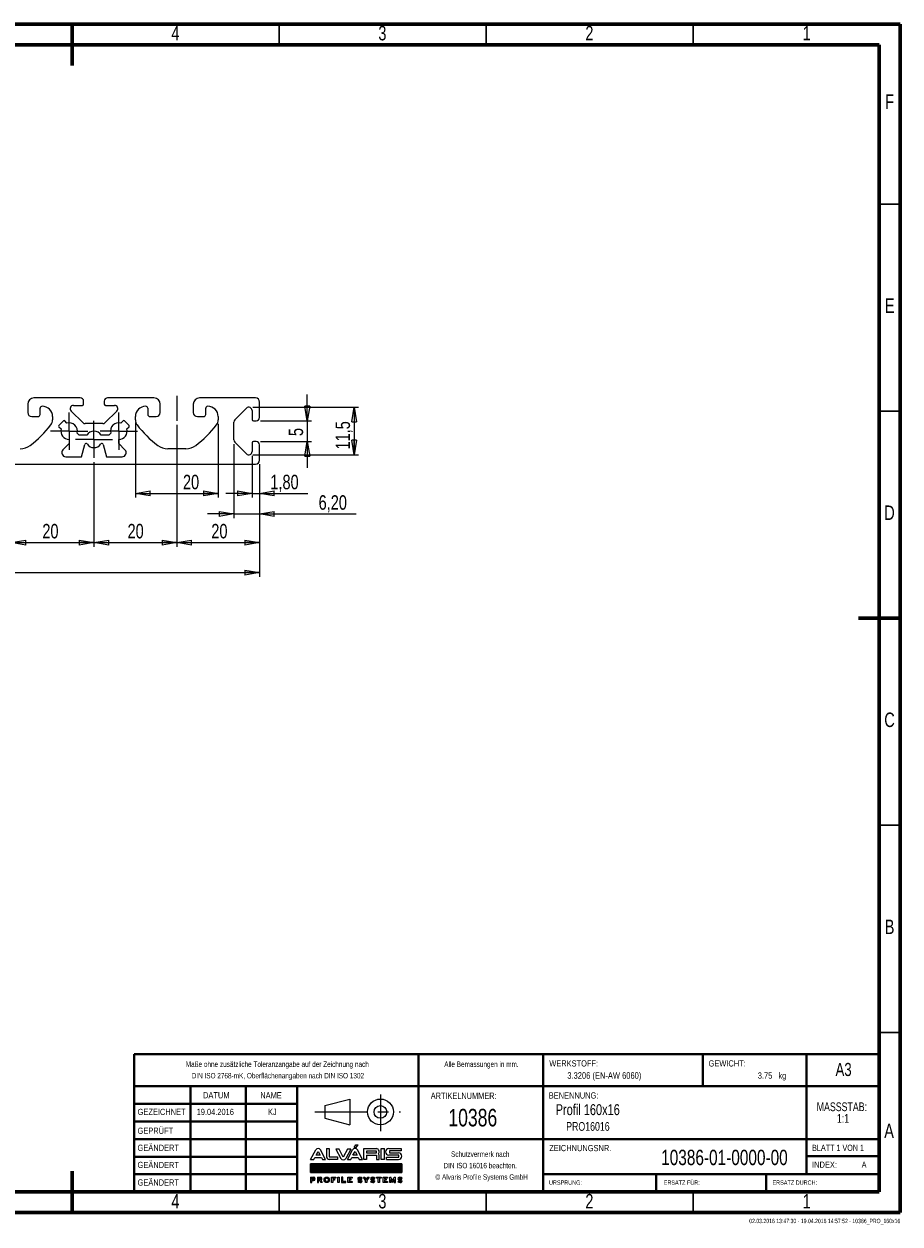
# Model space of a CAD drawing. Header units: millimetres. Extents: x 15 to 415, y 2 to 292.
# Tile 2 of 2: x 203 to 415, y 2 to 292. Entities that reach past the tile are written whole.
import ezdxf

# ---------------------------------------------------------------- set-up
doc = ezdxf.new("R2010")
doc.units = ezdxf.units.MM
doc.header["$PDSIZE"] = -1
doc.linetypes.add('CENTERX2', pattern=[20.32, 12.7, -2.54, 2.54, -2.54])
for name, color, linetype in [('FORMAT', 7, 'Continuous'), ('GRAU', 8, 'Continuous'), ('SLD-0', 179, 'Continuous')]:
    doc.layers.add(name, color=color, linetype=linetype)
doc.styles.add('SLDTEXTSTYLE0', font='TXT', dxfattribs={"width": 0.75})
doc.styles.add('SLDTEXTSTYLE1', font='TXT', dxfattribs={"width": 0.692308})
doc.styles.add('SLDTEXTSTYLE2', font='TXT', dxfattribs={"width": 0.7})
doc.dimstyles.new('SLDDIMSTYLE0', dxfattribs={"dimtxt": 3.5, "dimasz": 3.556, "dimexe": 0, "dimexo": 0.0625, "dimgap": 0.875, "dimtad": 1, "dimdec": 1, "dimrnd": 1e-09, "dimzin": 12, "dimdsep": 46, "dimtxsty": 'SLDTEXTSTYLE0', "dimblk1": 'CLOSED', "dimblk2": 'CLOSED', "dimsah": 1, "dimcen": 0.09, "dimadec": 0, "dimazin": 3, "dimtfac": 1, "dimtofl": 0, "dimtmove": 0, "dimatfit": 3, "dimldrblk": 'CLOSED', "dimfxl": 1, "dimfrac": 2, "dimtolj": 1, "dimtzin": 12, "dimarcsym": 0})
doc.dimstyles.new('SLDDIMSTYLE1', dxfattribs={"dimtxt": 3.5, "dimasz": 3.556, "dimexe": 0, "dimexo": 0.0625, "dimgap": 0.875, "dimtad": 1, "dimrnd": 1e-09, "dimzin": 12, "dimdsep": 46, "dimtxsty": 'SLDTEXTSTYLE0', "dimblk1": 'CLOSED', "dimblk2": 'CLOSED', "dimsah": 1, "dimcen": 0.09, "dimadec": 0, "dimazin": 3, "dimtfac": 1, "dimtofl": 0, "dimtmove": 0, "dimatfit": 3, "dimldrblk": 'CLOSED', "dimfxl": 1, "dimfrac": 2, "dimtolj": 1, "dimtzin": 12, "dimarcsym": 0})
doc.dimstyles.new('SLDDIMSTYLE2', dxfattribs={"dimtxt": 3.5, "dimasz": 3.556, "dimexe": 0, "dimexo": 0.0625, "dimgap": 0.875, "dimtad": 1, "dimrnd": 1e-09, "dimzin": 12, "dimdsep": 46, "dimtxsty": 'SLDTEXTSTYLE0', "dimblk1": 'CLOSED', "dimblk2": 'CLOSED', "dimsah": 1, "dimcen": 0.09, "dimadec": 0, "dimazin": 3, "dimtfac": 1, "dimtmove": 0, "dimatfit": 0, "dimldrblk": 'CLOSED', "dimfxl": 1, "dimfrac": 2, "dimtolj": 1, "dimtzin": 12, "dimarcsym": 0})

# ---------------------------------------------------------------- blocks, each defined once
blk = doc.blocks.new('Block2')
at = {"color": 7, "linetype": 'Continuous', "lineweight": 0}
for p, q in [((276.07, 30.81), (282.06, 32.4)), ((282.06, 32.4), (282.06, 26.16)), ((276.07, 30.81), (276.07, 27.78)), ((276.07, 27.78), (282.06, 26.16))]:
    blk.add_line(p, q, dxfattribs=at)
at = {"color": 7, "linetype": 'CENTERX2', "lineweight": 0}
for p, q in [((289.49, 33.46), (289.49, 24.67)), ((273.66, 29.29), (294.36, 29.29))]:
    blk.add_line(p, q, dxfattribs=at)
at = {"color": 7, "linetype": 'Continuous', "lineweight": 0}
for radius in [3.12, 1.52]:
    blk.add_circle((289.49, 29.29), radius, dxfattribs=at)
blk.add_attdef('AUTOATTR7', (0, 0), '', height=1, dxfattribs=at)
blk = doc.blocks.new('ALVARIS-LOGO_BL1')
at = {"layer": 'SLD-0', "color": 2, "linetype": 'Continuous'}
for p, q in [((-368.6, 33.5), (-327.7, 110.4)), ((-325.1, 67.6), (-308.8, 98.1)), ((-308.8, 98.1), (-292.6, 67.6)), ((-249, 33.5), (-289.9, 110.4)), ((-239.9, 121.2), (-218.3, 121.2)), ((-239.9, 121.2), (-239.9, 55)), ((-218.3, 121.2), (-218.3, 55)), ((-139.8, 117.8), (-165.3, 117.8)), ((-165.3, 117.8), (-124.3, 40.9)), ((-105.4, 53.2), (-139.8, 117.8)), ((-71, 117.8), (-105.4, 53.2)), ((-45.6, 117.8), (-86.5, 40.9)), ((-71.1, 33.5), (-30.2, 110.4)), ((-45.6, 117.8), (-71, 117.8)), ((-27.6, 67.6), (-11.3, 98.1)), ((-18.5, 130.5), (-6, 152.4)), ((-18.5, 130.5), (-2.9, 130.5)), ((-11.3, 98.1), (4.9, 67.6)), ((-6, 152.4), (14.6, 152.4)), ((-2.9, 130.5), (14.6, 152.4)), ((48.5, 33.5), (7.6, 110.4)), ((59.3, 33.5), (59.3, 121.2)), ((59.3, 121.2), (161.1, 121.2)), ((82.2, 100.8), (82.2, 88)), ((161.1, 100.8), (82.2, 100.8)), ((161.1, 88), (161.1, 100.8)), ((198.5, 33.5), (198.5, 121.2)), ((198.5, 121.2), (224.9, 121.2)), ((224.9, 33.5), (224.9, 121.2)), ((260.8, 121.2), (359.8, 121.2)), ((359.8, 102.2), (267.3, 102.2)), ((267.3, 102.2), (267.3, 88)), ((359.8, 121.2), (359.8, 102.2)), ((-368.6, 33.5), (-343.2, 33.5)), ((-343.2, 33.5), (-335.2, 48.5)), ((-335.2, 48.5), (-282.4, 48.5)), ((-292.6, 67.6), (-325.1, 67.6)), ((-282.4, 48.5), (-274.4, 33.5)), ((-274.4, 33.5), (-249, 33.5)), ((-218.3, 55), (-151.8, 55)), ((-151.8, 33.5), (-218.3, 33.5)), ((-151.8, 55), (-151.8, 33.5)), ((-71.1, 33.5), (-45.7, 33.5)), ((-45.7, 33.5), (-37.7, 48.5)), ((-37.7, 48.5), (15.1, 48.5)), ((4.9, 67.6), (-27.6, 67.6)), ((15.1, 48.5), (23.1, 33.5)), ((23.1, 33.5), (48.5, 33.5)), ((82.2, 33.5), (59.3, 33.5)), ((82.2, 88), (161.1, 88)), ((82.2, 67.6), (82.2, 33.5)), ((82.2, 67.6), (161.1, 67.6)), ((161.1, 67.6), (161.1, 33.5)), ((161.1, 33.5), (184, 33.5)), ((184, 33.5), (184, 67.6)), ((224.9, 33.5), (198.5, 33.5)), ((241.1, 33.5), (241.1, 52.7)), ((241.1, 52.7), (341.3, 52.7)), ((241.1, 33.5), (340, 33.5)), ((341.3, 67.6), (260.8, 67.6)), ((267.3, 88), (340, 88)), ((341.3, 52.7), (341.3, 67.6)), ((-368.6, -1.7), (365.4, -1.7)), ((-368.6, -72.5), (-368.6, -1.7)), ((365.4, -1.7), (-368.6, -1.7)), ((-368.6, -1.7), (-368.6, -72.5)), ((-368.6, -71.5), (-298.8, -1.7)), ((-368.6, -67.5), (-302.8, -1.7)), ((-368.6, -63.6), (-306.7, -1.7)), ((-368.6, -59.6), (-310.7, -1.7)), ((-368.6, -55.7), (-314.6, -1.7)), ((-368.6, -51.7), (-318.6, -1.7)), ((-368.6, -47.8), (-322.5, -1.7)), ((-368.6, -43.8), (-326.5, -1.7)), ((-368.6, -39.9), (-330.5, -1.7)), ((-368.6, -35.9), (-334.4, -1.7)), ((-368.6, -31.9), (-338.4, -1.7)), ((-368.6, -28), (-342.3, -1.7)), ((-368.6, -24), (-346.3, -1.7)), ((-368.6, -20.1), (-350.2, -1.7)), ((-368.6, -16.1), (-354.2, -1.7)), ((-368.6, -12.2), (-358.1, -1.7)), ((-368.6, -8.2), (-362.1, -1.7)), ((-368.6, -4.3), (-366, -1.7)), ((365.4, -72.5), (-368.6, -72.5)), ((-368.6, -72.5), (365.4, -72.5)), ((-365.7, -72.5), (-294.9, -1.7)), ((-361.7, -72.5), (-290.9, -1.7)), ((-357.8, -72.5), (-287, -1.7)), ((-353.8, -72.5), (-283, -1.7)), ((-349.8, -72.5), (-279.1, -1.7)), ((-345.9, -72.5), (-275.1, -1.7)), ((-341.9, -72.5), (-271.2, -1.7)), ((-338, -72.5), (-267.2, -1.7)), ((-334, -72.5), (-263.2, -1.7)), ((-330.1, -72.5), (-259.3, -1.7)), ((-326.1, -72.5), (-255.3, -1.7)), ((-322.2, -72.5), (-251.4, -1.7)), ((-318.2, -72.5), (-247.4, -1.7)), ((-314.3, -72.5), (-243.5, -1.7)), ((-310.3, -72.5), (-239.5, -1.7)), ((-306.4, -72.5), (-235.6, -1.7)), ((-302.4, -72.5), (-231.6, -1.7)), ((-298.5, -72.5), (-227.7, -1.7)), ((-294.5, -72.5), (-223.7, -1.7)), ((-290.5, -72.5), (-219.8, -1.7)), ((-286.6, -72.5), (-215.8, -1.7)), ((-282.6, -72.5), (-211.8, -1.7)), ((-278.7, -72.5), (-207.9, -1.7)), ((-274.7, -72.5), (-203.9, -1.7)), ((-270.8, -72.5), (-200, -1.7)), ((-266.8, -72.5), (-196, -1.7)), ((-262.9, -72.5), (-192.1, -1.7)), ((-258.9, -72.5), (-188.1, -1.7)), ((-255, -72.5), (-184.2, -1.7)), ((-251, -72.5), (-180.2, -1.7)), ((-247.1, -72.5), (-176.3, -1.7)), ((-243.1, -72.5), (-172.3, -1.7)), ((-239.2, -72.5), (-168.4, -1.7)), ((-235.2, -72.5), (-164.4, -1.7)), ((-231.2, -72.5), (-160.5, -1.7)), ((-227.3, -72.5), (-156.5, -1.7)), ((-223.3, -72.5), (-152.5, -1.7)), ((-219.4, -72.5), (-148.6, -1.7)), ((-215.4, -72.5), (-144.6, -1.7)), ((-211.5, -72.5), (-140.7, -1.7)), ((-207.5, -72.5), (-136.7, -1.7)), ((-203.6, -72.5), (-132.8, -1.7)), ((-199.6, -72.5), (-128.8, -1.7)), ((-195.7, -72.5), (-124.9, -1.7)), ((-191.7, -72.5), (-120.9, -1.7)), ((-187.8, -72.5), (-117, -1.7)), ((-183.8, -72.5), (-113, -1.7)), ((-179.8, -72.5), (-109.1, -1.7)), ((-175.9, -72.5), (-105.1, -1.7)), ((-171.9, -72.5), (-101.2, -1.7)), ((-168, -72.5), (-97.2, -1.7)), ((-164, -72.5), (-93.2, -1.7)), ((-160.1, -72.5), (-89.3, -1.7)), ((-156.1, -72.5), (-85.3, -1.7)), ((-152.2, -72.5), (-81.4, -1.7)), ((-148.2, -72.5), (-77.4, -1.7)), ((-144.3, -72.5), (-73.5, -1.7)), ((-140.3, -72.5), (-69.5, -1.7)), ((-136.4, -72.5), (-65.6, -1.7)), ((-132.4, -72.5), (-61.6, -1.7)), ((-128.5, -72.5), (-57.7, -1.7)), ((-124.5, -72.5), (-53.7, -1.7)), ((-120.5, -72.5), (-49.8, -1.7)), ((-116.6, -72.5), (-45.8, -1.7)), ((-112.6, -72.5), (-41.8, -1.7)), ((-108.7, -72.5), (-37.9, -1.7)), ((-104.7, -72.5), (-33.9, -1.7)), ((-100.8, -72.5), (-30, -1.7)), ((-96.8, -72.5), (-26, -1.7)), ((-92.9, -72.5), (-22.1, -1.7)), ((-88.9, -72.5), (-18.1, -1.7)), ((-85, -72.5), (-14.2, -1.7)), ((-81, -72.5), (-10.2, -1.7)), ((-77.1, -72.5), (-6.3, -1.7)), ((-73.1, -72.5), (-2.3, -1.7)), ((-69.2, -72.5), (1.6, -1.7)), ((-65.2, -72.5), (5.6, -1.7)), ((-61.2, -72.5), (9.5, -1.7)), ((-57.3, -72.5), (13.5, -1.7)), ((-53.3, -72.5), (17.5, -1.7)), ((-49.4, -72.5), (21.4, -1.7)), ((-45.4, -72.5), (25.4, -1.7)), ((-41.5, -72.5), (29.3, -1.7)), ((-37.5, -72.5), (33.3, -1.7)), ((-33.6, -72.5), (37.2, -1.7)), ((-29.6, -72.5), (41.2, -1.7)), ((-25.7, -72.5), (45.1, -1.7)), ((-21.7, -72.5), (49.1, -1.7)), ((-17.8, -72.5), (53, -1.7)), ((-13.8, -72.5), (57, -1.7)), ((-9.8, -72.5), (60.9, -1.7)), ((-5.9, -72.5), (64.9, -1.7)), ((-1.9, -72.5), (68.8, -1.7)), ((2, -72.5), (72.8, -1.7)), ((6, -72.5), (76.8, -1.7)), ((9.9, -72.5), (80.7, -1.7)), ((13.9, -72.5), (84.7, -1.7)), ((17.8, -72.5), (88.6, -1.7)), ((21.8, -72.5), (92.6, -1.7)), ((25.7, -72.5), (96.5, -1.7)), ((29.7, -72.5), (100.5, -1.7)), ((33.6, -72.5), (104.4, -1.7)), ((37.6, -72.5), (108.4, -1.7)), ((41.5, -72.5), (112.3, -1.7)), ((45.5, -72.5), (116.3, -1.7)), ((49.5, -72.5), (120.2, -1.7)), ((53.4, -72.5), (124.2, -1.7)), ((57.4, -72.5), (128.1, -1.7)), ((61.3, -72.5), (132.1, -1.7)), ((65.3, -72.5), (136.1, -1.7)), ((69.2, -72.5), (140, -1.7)), ((73.2, -72.5), (144, -1.7)), ((77.1, -72.5), (147.9, -1.7)), ((81.1, -72.5), (151.9, -1.7)), ((85, -72.5), (155.8, -1.7)), ((89, -72.5), (159.8, -1.7)), ((92.9, -72.5), (163.7, -1.7)), ((96.9, -72.5), (167.7, -1.7)), ((100.8, -72.5), (171.6, -1.7)), ((104.8, -72.5), (175.6, -1.7)), ((108.8, -72.5), (179.5, -1.7)), ((112.7, -72.5), (183.5, -1.7)), ((116.7, -72.5), (187.5, -1.7)), ((120.6, -72.5), (191.4, -1.7)), ((124.6, -72.5), (195.4, -1.7)), ((128.5, -72.5), (199.3, -1.7)), ((132.5, -72.5), (203.3, -1.7)), ((136.4, -72.5), (207.2, -1.7)), ((140.4, -72.5), (211.2, -1.7)), ((144.3, -72.5), (215.1, -1.7)), ((148.3, -72.5), (219.1, -1.7)), ((152.2, -72.5), (223, -1.7)), ((156.2, -72.5), (227, -1.7)), ((160.1, -72.5), (230.9, -1.7)), ((164.1, -72.5), (234.9, -1.7)), ((168.1, -72.5), (238.8, -1.7)), ((172, -72.5), (242.8, -1.7)), ((176, -72.5), (246.8, -1.7)), ((179.9, -72.5), (250.7, -1.7)), ((183.9, -72.5), (254.7, -1.7)), ((187.8, -72.5), (258.6, -1.7)), ((191.8, -72.5), (262.6, -1.7)), ((195.7, -72.5), (266.5, -1.7)), ((199.7, -72.5), (270.5, -1.7)), ((203.6, -72.5), (274.4, -1.7)), ((207.6, -72.5), (278.4, -1.7)), ((211.5, -72.5), (282.3, -1.7)), ((215.5, -72.5), (286.3, -1.7)), ((219.5, -72.5), (290.2, -1.7)), ((223.4, -72.5), (294.2, -1.7)), ((227.4, -72.5), (298.1, -1.7)), ((231.3, -72.5), (302.1, -1.7)), ((235.3, -72.5), (306.1, -1.7)), ((239.2, -72.5), (310, -1.7)), ((243.2, -72.5), (314, -1.7)), ((247.1, -72.5), (317.9, -1.7)), ((251.1, -72.5), (321.9, -1.7)), ((255, -72.5), (325.8, -1.7)), ((259, -72.5), (329.8, -1.7)), ((262.9, -72.5), (333.7, -1.7)), ((266.9, -72.5), (337.7, -1.7)), ((270.8, -72.5), (341.6, -1.7)), ((274.8, -72.5), (345.6, -1.7)), ((278.8, -72.5), (349.5, -1.7)), ((282.7, -72.5), (353.5, -1.7)), ((286.7, -72.5), (357.5, -1.7)), ((290.6, -72.5), (361.4, -1.7)), ((294.6, -72.5), (365.4, -1.7)), ((298.5, -72.5), (365.4, -5.6)), ((302.5, -72.5), (365.4, -9.5)), ((306.4, -72.5), (365.4, -13.5)), ((310.4, -72.5), (365.4, -17.4)), ((314.3, -72.5), (365.4, -21.4)), ((318.3, -72.5), (365.4, -25.3)), ((322.2, -72.5), (365.4, -29.3)), ((326.2, -72.5), (365.4, -33.2)), ((330.1, -72.5), (365.4, -37.2)), ((334.1, -72.5), (365.4, -41.1)), ((338.1, -72.5), (365.4, -45.1)), ((342, -72.5), (365.4, -49.1)), ((346, -72.5), (365.4, -53)), ((349.9, -72.5), (365.4, -57)), ((353.9, -72.5), (365.4, -60.9)), ((357.8, -72.5), (365.4, -64.9)), ((361.8, -72.5), (365.4, -68.8)), ((365.4, -1.7), (365.4, -72.5)), ((365.4, -72.5), (365.4, -1.7)), ((-368.6, -108.1), (-368.6, -152.4)), ((-368.6, -108.1), (-345.2, -108.1)), ((-368.6, -152.4), (-359.4, -152.4)), ((-359.4, -127.2), (-359.4, -117.3)), ((-359.4, -117.3), (-346.2, -117.3)), ((-359.4, -127.2), (-346.2, -127.2)), ((-359.4, -152.4), (-359.4, -136.5)), ((-359.4, -136.5), (-345.2, -136.5)), ((-314.5, -108.1), (-314.5, -152.4)), ((-314.5, -108.1), (-291.1, -108.1)), ((-314.5, -152.4), (-305.3, -152.4)), ((-305.3, -127.2), (-305.3, -117.3)), ((-305.3, -117.3), (-292, -117.3)), ((-305.3, -127.2), (-292, -127.2)), ((-305.3, -152.4), (-305.3, -136.5)), ((-305.3, -136.5), (-295.3, -136.5)), ((-295.3, -136.5), (-286.5, -152.4)), ((-275, -152.4), (-286.5, -152.4)), ((-284.6, -134.9), (-275, -152.4)), ((-200.9, -108.1), (-166.2, -108.1)), ((-200.9, -152.4), (-200.9, -108.1)), ((-191.2, -152.4), (-200.9, -152.4)), ((-166.2, -117.3), (-191.2, -117.3)), ((-191.2, -117.3), (-191.2, -124.8)), ((-191.2, -124.8), (-176.7, -124.8)), ((-176.7, -133.5), (-191.2, -133.5)), ((-191.2, -133.5), (-191.2, -152.4)), ((-176.7, -124.8), (-176.7, -133.5)), ((-166.2, -108.1), (-166.2, -117.3)), ((-149.7, -108.1), (-140, -108.1)), ((-149.7, -152.4), (-149.7, -108.1)), ((-140, -152.4), (-149.7, -152.4)), ((-140, -108.1), (-140, -152.4)), ((-119.3, -108.1), (-119.3, -152.4)), ((-109.6, -108.1), (-119.3, -108.1)), ((-119.3, -152.4), (-85.2, -152.4)), ((-109.6, -142.7), (-109.6, -108.1)), ((-85.2, -142.7), (-109.6, -142.7)), ((-85.2, -152.4), (-85.2, -142.7)), ((-68.9, -152.4), (-68.9, -108.1)), ((-68.9, -108.1), (-35, -108.1)), ((-35, -152.4), (-68.9, -152.4)), ((-35, -117.3), (-58.9, -117.3)), ((-58.9, -117.3), (-58.9, -124.8)), ((-58.9, -124.8), (-45.3, -124.8)), ((-45.3, -132.9), (-58.9, -132.9)), ((-58.9, -132.9), (-58.9, -142.7)), ((-58.9, -142.7), (-35, -142.7)), ((-45.3, -124.8), (-45.3, -132.9)), ((-35, -108.1), (-35, -117.3)), ((-35, -142.7), (-35, -152.4)), ((17.6, -139.1), (10.3, -145.2)), ((27, -126.1), (28.9, -126.1)), ((27, -135.3), (28.9, -135.3)), ((38.3, -122.2), (45.7, -116.2)), ((55.9, -108.1), (67.4, -108.1)), ((74.5, -135.1), (55.9, -108.1)), ((67.4, -108.1), (79.2, -127.4)), ((74.5, -152.4), (74.5, -135.1)), ((83.9, -152.4), (74.5, -152.4)), ((79.2, -127.4), (91, -108.1)), ((102.5, -108.1), (83.9, -135.1)), ((83.9, -135.1), (83.9, -152.4)), ((91, -108.1), (102.5, -108.1)), ((120.4, -139.1), (113, -145.2)), ((129.8, -126.1), (131.6, -126.1)), ((129.8, -135.3), (131.6, -135.3)), ((141.1, -122.2), (148.4, -116.2)), ((161.8, -117.3), (161.8, -108.1)), ((161.8, -108.1), (199.3, -108.1)), ((175.8, -117.3), (161.8, -117.3)), ((175.8, -152.4), (175.8, -117.3)), ((185.6, -152.4), (175.8, -152.4)), ((199.3, -117.3), (185.6, -117.3)), ((185.6, -117.3), (185.6, -152.4)), ((199.3, -108.1), (199.3, -117.3)), ((216.2, -152.4), (216.2, -108.1)), ((216.2, -108.1), (250.1, -108.1)), ((250.1, -152.4), (216.2, -152.4)), ((250.1, -117.3), (226.2, -117.3)), ((226.2, -117.3), (226.2, -124.8)), ((226.2, -124.8), (239.8, -124.8)), ((239.8, -132.9), (226.2, -132.9)), ((226.2, -132.9), (226.2, -142.7)), ((226.2, -142.7), (250.1, -142.7)), ((239.8, -124.8), (239.8, -132.9)), ((250.1, -108.1), (250.1, -117.3)), ((250.1, -142.7), (250.1, -152.4)), ((268.4, -152.4), (268.4, -108.1)), ((268.4, -108.1), (278, -108.1)), ((278.4, -152.4), (268.4, -152.4)), ((291.1, -134.4), (278, -108.1)), ((278.4, -127.9), (291.1, -152.4)), ((278.4, -127.9), (278.4, -152.4)), ((291.1, -134.4), (304.2, -108.1)), ((303.8, -127.9), (291.1, -152.4)), ((303.8, -127.9), (303.8, -152.4)), ((303.8, -152.4), (313.8, -152.4)), ((304.2, -108.1), (313.8, -108.1)), ((313.8, -152.4), (313.8, -108.1)), ((340.6, -139.1), (333.2, -145.2)), ((350, -126.1), (351.9, -126.1)), ((350, -135.3), (351.9, -135.3)), ((361.3, -122.2), (368.6, -116.2))]:
    blk.add_line(p, q, dxfattribs=at)
for centre, radius, start, end in [((-308.8, 99.3), 21.9, 30.42764, 149.57236), ((-11.3, 99.3), 21.9, 30.42764, 149.57236), ((156.9, 94.5), 27, 321.76228, 80.96222), ((262.3, 94.4), 26.9, 93.03544, 266.96456), ((-218.3, 55), 21.6, 180, 270), ((-105.4, 52), 21.9, 210.42764, 329.57236), ((161, 61.2), 23.9, 15.46235, 43.90993), ((338.1, 60.7), 27.3, 273.93117, 86.06883), ((-346.2, -122.3), 4.96, 270, 90), ((-345.2, -122.3), 14.2, 270, 90), ((-292, -122.3), 4.96, 270, 90), ((-291.1, -122.3), 14.2, 297.02151, 90), ((28.9, -127.2), 16.5, 226.72744, 270.01421), ((27, -134.2), 16.5, 46.72744, 90.01421), ((131.6, -127.2), 16.5, 226.72744, 270.01421), ((129.8, -134.2), 16.5, 46.72744, 90.01421), ((351.9, -127.2), 16.5, 226.72744, 270.01421), ((350, -134.2), 16.5, 46.72744, 90.01421)]:
    blk.add_arc(centre, radius, start, end, dxfattribs=at)
for centre, major_axis, ratio in [((-239.3, -130.2), (0, 22.2), 0.948396), ((-239.3, -130.1), (0, 13.9), 0.802774)]:
    blk.add_ellipse(centre, major_axis=major_axis, ratio=ratio, dxfattribs=at)
for centre, major_axis, ratio, start_param, end_param in [((27, -122.1), (-16.6, 0), 0.794296, 4.712389, 7.853982), ((28.9, -139.2), (20.9, 0), 0.630369, 3.608164, 4.712389), ((27, -121.9), (-6.28, 0), 0.661774, 4.712389, 7.853982), ((27, -122.1), (-20.9, 0), 0.630369, 3.608164, 4.712389), ((28.9, -139.2), (16.6, 0), 0.794296, 4.712389, 7.853982), ((28.9, -139.5), (6.28, 0), 0.661774, 4.712389, 7.853982), ((129.8, -122.1), (-16.6, 0), 0.794296, 4.712389, 7.853982), ((131.6, -139.2), (20.9, 0), 0.630369, 3.608164, 4.712389), ((129.8, -121.9), (-6.28, 0), 0.661774, 4.712389, 7.853982), ((129.8, -122.1), (-20.9, 0), 0.630369, 3.608164, 4.712389), ((131.6, -139.2), (16.6, 0), 0.794296, 4.712389, 7.853982), ((131.6, -139.5), (6.28, 0), 0.661774, 4.712389, 7.853982), ((350, -122.1), (-16.6, 0), 0.794296, 4.712389, 7.853982), ((351.9, -139.2), (20.9, 0), 0.630369, 3.608164, 4.712389), ((350, -121.9), (-6.28, 0), 0.661774, 4.712389, 7.853982), ((350, -122.1), (-20.9, 0), 0.630369, 3.608164, 4.712389), ((351.9, -139.2), (16.6, 0), 0.794296, 4.712389, 7.853982), ((351.9, -139.5), (6.28, 0), 0.661774, 4.712389, 7.853982)]:
    blk.add_ellipse(centre, major_axis=major_axis, ratio=ratio, start_param=start_param, end_param=end_param, dxfattribs=at)
blk = doc.blocks.new('SW_NOTE_0')
at = {"color": 0, "linetype": 'Continuous', "lineweight": 0, "char_height": 2.117, "attachment_point": 2, "style": 'SLDTEXTSTYLE0'}
for s, insert in [('MASSSTAB:', (6.98, 2.73)), ('1:1', (7.25, -0.09))]:
    blk.add_mtext(s, dxfattribs=dict(at, insert=insert))
blk = doc.blocks.new('SW_NOTE_1')
at = {"color": 0, "linetype": 'Continuous', "lineweight": 0, "char_height": 1.3229, "attachment_point": 2, "style": 'SLDTEXTSTYLE2'}
for s, insert in [('Schutzvermerk nach', (8.16, 1.71)), ('DIN ISO 16016 beachten.', (8.15, -1.06)), ('© Alvaris Profile Systems GmbH', (8.5, -3.82))]:
    blk.add_mtext(s, dxfattribs=dict(at, insert=insert))
blk = doc.blocks.new('SW_NOTE_2')
at = {"color": 0, "linetype": 'Continuous', "lineweight": 0, "char_height": 1.3229, "attachment_point": 2, "style": 'SLDTEXTSTYLE2'}
for s, insert in [('Maße ohne zusätzliche Toleranzangabe auf der Zeichnung nach', (25.55, 1.71)), ('DIN ISO 2768-mK, Oberflächenangaben nach DIN ISO 1302', (25.69, -1.06))]:
    blk.add_mtext(s, dxfattribs=dict(at, insert=insert))
blk = doc.blocks.new('_CLOSED')
at = {"color": 0, "linetype": 'ByBlock', "lineweight": -2}
for p, q in [((-1, 0.166667), (0, 0)), ((-1, 0.166667), (-1, -0.166667)), ((0, 0), (-1, -0.166667)), ((0, 0), (-1, 0))]:
    blk.add_line(p, q, dxfattribs=at)
blk = doc.blocks.new('_D')
at = {"layer": 'GRAU'}
for p, q in [((258.69, 199.45), (284.15, 199.45)), ((283.15, 199.45), (283.15, 187.95)), ((258.69, 187.95), (284.15, 187.95))]:
    blk.add_line(p, q, dxfattribs=at)
at = {"layer": 'GRAU', "xscale": 3.556, "yscale": 3.556}
for p, rotation in [((283.15, 199.45), 90), ((283.15, 187.95), 270)]:
    blk.add_blockref('_CLOSED', p, dxfattribs=dict(at, rotation=rotation))
at = {"layer": 'GRAU', "insert": (278.64, 189.25), "char_height": 3.5, "attachment_point": 1, "rotation": 90, "style": 'SLDTEXTSTYLE0'}
blk.add_mtext('11,5', dxfattribs=at)
blk = doc.blocks.new('_D_1')
at = {"layer": 'GRAU'}
for p, q in [((230.29, 195.81), (230.29, 177.64)), ((250.29, 195.42), (250.29, 177.64)), ((230.29, 178.64), (250.29, 178.64))]:
    blk.add_line(p, q, dxfattribs=at)
at = {"layer": 'GRAU', "xscale": 3.556, "yscale": 3.556, "rotation": 180}
blk.add_blockref('_CLOSED', (230.29, 178.64), dxfattribs=at)
at = {"layer": 'GRAU', "xscale": 3.556, "yscale": 3.556}
blk.add_blockref('_CLOSED', (250.29, 178.64), dxfattribs=at)
at = {"layer": 'GRAU', "insert": (241.79, 183.15), "char_height": 3.5, "attachment_point": 1, "style": 'SLDTEXTSTYLE0'}
blk.add_mtext('20', dxfattribs=at)
blk = doc.blocks.new('_D_2')
at = {"color": 7, "linetype": 'Continuous', "lineweight": 0}
for p, q in [((271.82, 196.2), (271.82, 202.55)), ((260.49, 196.2), (272.82, 196.2)), ((271.82, 196.2), (271.82, 191.2)), ((260.49, 191.2), (272.82, 191.2)), ((271.82, 191.2), (271.82, 184.85))]:
    blk.add_line(p, q, dxfattribs=at)
at = {"color": 7, "linetype": 'Continuous', "lineweight": 0, "xscale": 3.556, "yscale": 3.556}
for p, rotation in [((271.82, 196.2, -500), 269.9999999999), ((271.82, 191.2, -500), 89.9999999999)]:
    blk.add_blockref('_CLOSED', p, dxfattribs=dict(at, rotation=rotation))
at = {"color": 7, "linetype": 'Continuous', "lineweight": 0, "insert": (267.31, 192.49), "char_height": 3.5, "attachment_point": 1, "rotation": 90, "style": 'SLDTEXTSTYLE0'}
blk.add_mtext('5', dxfattribs=at)
blk = doc.blocks.new('_D_13')
at = {"color": 7, "linetype": 'Continuous', "lineweight": 0}
for p, q in [((100.29, 185.7), (100.29, 158.53)), ((260.29, 185.7), (260.29, 158.53)), ((100.29, 159.53), (260.29, 159.53))]:
    blk.add_line(p, q, dxfattribs=at)
at = {"color": 7, "linetype": 'Continuous', "lineweight": 0, "xscale": 3.556, "yscale": 3.556, "rotation": 180}
blk.add_blockref('_CLOSED', (100.29, 159.53, -500), dxfattribs=at)
at = {"color": 7, "linetype": 'Continuous', "lineweight": 0, "xscale": 3.556, "yscale": 3.556}
blk.add_blockref('_CLOSED', (260.29, 159.53, -500), dxfattribs=at)
at = {"color": 7, "linetype": 'Continuous', "lineweight": 0, "insert": (176.34, 164.04), "char_height": 3.5, "attachment_point": 1, "style": 'SLDTEXTSTYLE0'}
blk.add_mtext('160', dxfattribs=at)
blk = doc.blocks.new('_D_17')
at = {"layer": 'GRAU'}
for p, q in [((200.29, 195.2), (200.29, 165.78)), ((220.29, 186.2), (220.29, 165.78)), ((200.29, 166.78), (220.29, 166.78))]:
    blk.add_line(p, q, dxfattribs=at)
at = {"layer": 'GRAU', "xscale": 3.556, "yscale": 3.556, "rotation": 180}
blk.add_blockref('_CLOSED', (200.29, 166.78, -500), dxfattribs=at)
at = {"layer": 'GRAU', "xscale": 3.556, "yscale": 3.556}
blk.add_blockref('_CLOSED', (220.29, 166.78, -500), dxfattribs=at)
at = {"layer": 'GRAU', "insert": (207.82, 171.29), "char_height": 3.5, "attachment_point": 1, "style": 'SLDTEXTSTYLE0'}
blk.add_mtext('20', dxfattribs=at)
blk = doc.blocks.new('_D_18')
at = {"layer": 'GRAU'}
for p, q in [((240.29, 195.2), (240.29, 165.78)), ((220.29, 186.2), (220.29, 165.78)), ((220.29, 166.78), (240.29, 166.78))]:
    blk.add_line(p, q, dxfattribs=at)
at = {"layer": 'GRAU', "xscale": 3.556, "yscale": 3.556, "rotation": 180}
blk.add_blockref('_CLOSED', (220.29, 166.78, -500), dxfattribs=at)
at = {"layer": 'GRAU', "xscale": 3.556, "yscale": 3.556}
blk.add_blockref('_CLOSED', (240.29, 166.78, -500), dxfattribs=at)
at = {"layer": 'GRAU', "insert": (228.4, 171.29), "char_height": 3.5, "attachment_point": 1, "style": 'SLDTEXTSTYLE0'}
blk.add_mtext('20', dxfattribs=at)
blk = doc.blocks.new('_D_19')
at = {"layer": 'GRAU'}
for p, q in [((240.29, 195.2), (240.29, 165.78)), ((260.29, 185.7), (260.29, 165.78)), ((240.29, 166.78), (260.29, 166.78))]:
    blk.add_line(p, q, dxfattribs=at)
at = {"layer": 'GRAU', "xscale": 3.556, "yscale": 3.556, "rotation": 180}
blk.add_blockref('_CLOSED', (240.29, 166.78, -500), dxfattribs=at)
at = {"layer": 'GRAU', "xscale": 3.556, "yscale": 3.556}
blk.add_blockref('_CLOSED', (260.29, 166.78, -500), dxfattribs=at)
at = {"layer": 'GRAU', "insert": (248.64, 171.29), "char_height": 3.5, "attachment_point": 1, "style": 'SLDTEXTSTYLE0'}
blk.add_mtext('20', dxfattribs=at)
blk = doc.blocks.new('_D_21')
at = {"layer": 'GRAU'}
for p, q in [((258.49, 187.75), (258.49, 177.64)), ((260.29, 185.7), (260.29, 177.64)), ((258.49, 178.64), (252.14, 178.64)), ((258.49, 178.64), (260.29, 178.64)), ((260.29, 178.64), (271.95, 178.64))]:
    blk.add_line(p, q, dxfattribs=at)
at = {"layer": 'GRAU', "xscale": 3.556, "yscale": 3.556}
blk.add_blockref('_CLOSED', (258.49, 178.64, -500), dxfattribs=at)
at = {"layer": 'GRAU', "xscale": 3.556, "yscale": 3.556, "rotation": 180}
blk.add_blockref('_CLOSED', (260.29, 178.64, -500), dxfattribs=at)
at = {"layer": 'GRAU', "insert": (262.9, 183.15), "char_height": 3.5, "attachment_point": 1, "style": 'SLDTEXTSTYLE0'}
blk.add_mtext('1,80', dxfattribs=at)
blk = doc.blocks.new('_D_22')
at = {"layer": 'GRAU'}
for p, q in [((254.09, 190.55), (254.09, 172.7)), ((260.29, 185.7), (260.29, 172.7)), ((254.09, 173.7), (247.74, 173.7)), ((254.09, 173.7), (260.29, 173.7)), ((260.29, 173.7), (283.61, 173.7))]:
    blk.add_line(p, q, dxfattribs=at)
at = {"layer": 'GRAU', "xscale": 3.556, "yscale": 3.556}
for p, rotation in [((254.09, 173.7, -500), 360), ((260.29, 173.7, -500), 180)]:
    blk.add_blockref('_CLOSED', p, dxfattribs=dict(at, rotation=rotation))
at = {"layer": 'GRAU', "insert": (274.56, 178.21), "char_height": 3.5, "attachment_point": 1, "style": 'SLDTEXTSTYLE0'}
blk.add_mtext('6,20', dxfattribs=at)
blk = doc.blocks.new('SW_CENTERMARKSYMBOL_2')
at = {"color": 0, "linetype": 'Continuous', "lineweight": 0}
for p, q in [((0, 2.5), (0, 4.5)), ((-2.5, 0), (-4.5, 0)), ((0, 0), (-2.5, 0)), ((0, 0), (0, 2.5)), ((0, 0), (0, -2.5)), ((0, 0), (2.5, 0)), ((2.5, 0), (4.5, 0)), ((0, -2.5), (0, -4.5))]:
    blk.add_line(p, q, dxfattribs=at)
blk = doc.blocks.new('SW_CENTERMARKSYMBOL_3')
at = {"color": 0, "linetype": 'Continuous', "lineweight": 0}
for p, q in [((0, 2.5), (0, 4.5)), ((-2.5, 0), (-4.5, 0)), ((0, 0), (-2.5, 0)), ((0, 0), (0, 2.5)), ((0, 0), (0, -2.5)), ((0, 0), (2.5, 0)), ((2.5, 0), (4.5, 0)), ((0, -2.5), (0, -4.5))]:
    blk.add_line(p, q, dxfattribs=at)
blk = doc.blocks.new('SW_CENTERMARKSYMBOL_4')
at = {"color": 0, "linetype": 'Continuous', "lineweight": 0}
for p, q in [((0, 2.5), (0, 4.5)), ((-2.5, 0), (-4.5, 0)), ((0, 0), (-2.5, 0)), ((0, 0), (0, 2.5)), ((0, 0), (0, -2.5)), ((0, 0), (2.5, 0)), ((2.5, 0), (4.5, 0)), ((0, -2.5), (0, -4.5))]:
    blk.add_line(p, q, dxfattribs=at)

msp = doc.modelspace()

# ---------------------------------------------------------------- linework, layer by layer
at = {"color": 7, "linetype": 'Continuous', "lineweight": 60}
for p, q in [((15, 292), (415, 292)), ((215, 292), (215, 282)), ((415, 292), (415, 5)), ((20, 287), (410, 287)), ((410, 287), (410, 10)), ((415, 148.5), (405, 148.5)), ((410, 48.5), (410, 10)), ((215, 5), (215, 15)), ((410, 10), (20, 10)), ((410, 10), (222.8, 10)), ((415, 5), (15, 5))]:
    msp.add_line(p, q, dxfattribs=at)
at = {"color": 7, "linetype": 'Continuous', "lineweight": 30}
for p, q in [((265, 292), (265, 287)), ((315, 292), (315, 287)), ((365, 292), (365, 287)), ((415, 248.5), (410, 248.5)), ((415, 198.5), (410, 198.5)), ((415, 98.5), (410, 98.5)), ((415, 48.5), (410, 48.5)), ((265, 5), (265, 10)), ((315, 5), (315, 10)), ((365, 5), (365, 10))]:
    msp.add_line(p, q, dxfattribs=at)
at = {"color": 7, "linetype": 'Continuous', "lineweight": 15}
for p, q in [((204.287, 200.2), (204.287, 198.2)), ((216.987, 201.7), (205.787, 201.7)), ((217.787, 200.2), (217.787, 200.9)), ((222.787, 200.9), (222.787, 200.2)), ((234.787, 201.7), (223.587, 201.7)), ((236.287, 198.2), (236.287, 200.2)), ((244.287, 200.2), (244.287, 198.2)), ((259.287, 201.7), (245.787, 201.7)), ((260.287, 197), (260.287, 200.7)), ((205.287, 197.2), (206.787, 197.2)), ((207.287, 197.7), (207.287, 199.2)), ((210.287, 197.2), (210.287, 196.421)), ((217.572, 195.735), (214.772, 198.535)), ((215.337, 199.9), (217.487, 199.9)), ((225.803, 198.535), (223.003, 195.735)), ((223.087, 199.9), (225.237, 199.9)), ((230.287, 196.421), (230.287, 197.2)), ((233.287, 199.2), (233.287, 197.7)), ((233.787, 197.2), (235.287, 197.2)), ((245.287, 197.2), (246.787, 197.2)), ((247.287, 197.7), (247.287, 199.2)), ((250.287, 197.2), (250.287, 196.421)), ((254.322, 196.416), (257.122, 199.216)), ((258.487, 198.65), (258.487, 196.5)), ((212.944, 196.175), (211.813, 195.044)), ((211.813, 194.761), (212.356, 194.218)), ((213.77, 195.632), (213.227, 196.175)), ((222.437, 195.5), (218.137, 195.5)), ((227.348, 196.175), (226.805, 195.632)), ((228.762, 195.044), (227.631, 196.175)), ((228.219, 194.218), (228.762, 194.761)), ((254.087, 191.55), (254.087, 195.85)), ((258.787, 196.2), (259.487, 196.2)), ((214.287, 191.7), (214.287, 190.7)), ((216.702, 192.7), (216.219, 193.183)), ((218.555, 192.7), (216.702, 192.7)), ((223.873, 192.7), (222.019, 192.7)), ((224.356, 193.183), (223.873, 192.7)), ((226.287, 190.7), (226.287, 191.7)), ((214.287, 190.7), (212.795, 189.207)), ((217.287, 187.5), (218.09, 190.494)), ((222.485, 190.494), (223.287, 187.5)), ((227.78, 189.207), (226.287, 190.7)), ((242.48, 189.45), (238.094, 189.45)), ((257.122, 188.185), (254.322, 190.985)), ((258.487, 190.9), (258.487, 188.75)), ((259.487, 191.2), (258.787, 191.2)), ((260.287, 186.7), (260.287, 190.4)), ((101.287, 185.7), (259.287, 185.7)), ((213.502, 187.5), (217.287, 187.5)), ((223.287, 187.5), (227.073, 187.5))]:
    msp.add_line(p, q, dxfattribs=at)
at = {"color": 7, "linetype": 'CENTERX2', "lineweight": 0}
msp.add_line((240.287, 202.2), (240.287, 196.2), dxfattribs=at)
at = {"color": 7, "linetype": 'Continuous', "lineweight": 40}
for p, q in [((410, 43.263), (230, 43.263)), ((230, 43.263), (230, 10)), ((298.645, 35.5), (298.645, 43.263)), ((328.8, 35.5), (328.8, 43.263)), ((367.357, 35.5), (367.357, 43.263)), ((392.443, 35.5), (392.443, 43.263)), ((328.8, 35.5), (230, 35.5)), ((243.596, 35.5), (243.596, 10)), ((256.991, 35.5), (256.991, 10)), ((269.403, 35.5), (269.403, 10)), ((298.645, 10), (298.645, 35.5)), ((328.8, 35.5), (328.8, 10)), ((392.443, 35.5), (328.8, 35.5)), ((392.443, 14.325), (392.443, 35.5)), ((410, 35.5), (392.443, 35.5)), ((269.403, 31.25), (230, 31.25)), ((269.403, 27), (230, 27)), ((410, 22.75), (230, 22.75)), ((269.403, 18.475), (230, 18.475)), ((410, 18.575), (392.443, 18.575)), ((230, 14.25), (269.403, 14.25)), ((410, 14.25), (328.8, 14.25)), ((356.129, 10), (356.129, 14.25)), ((382.682, 10), (382.682, 14.25))]:
    msp.add_line(p, q, dxfattribs=at)
at = {"color": 7, "linetype": 'Continuous', "lineweight": 0}
msp.add_line((328.8, 14.25), (410, 14.25), dxfattribs=at)
at = {"color": 7, "linetype": 'Continuous', "lineweight": 15}
for centre, radius, start, end in [((205.787, 200.2), 1.5, 90, 180), ((216.987, 200.9), 0.8, 0, 90), ((217.487, 200.2), 0.3, 270, 0), ((223.587, 200.9), 0.8, 90, 180), ((223.087, 200.2), 0.3, 180, 270), ((234.787, 200.2), 1.5, 0, 90), ((245.787, 200.2), 1.5, 90, 180), ((259.287, 200.7), 1, 0, 90), ((205.287, 198.2), 1, 180, 270), ((206.787, 197.7), 0.5, 270, 0), ((207.787, 199.2), 0.5, 90, 180), ((207.787, 197.2), 2.5, 0, 90), ((215.337, 199.1), 0.8, 90, 225), ((225.237, 199.1), 0.8, 315, 90), ((232.787, 197.2), 2.5, 90, 180), ((232.787, 199.2), 0.5, 0, 90), ((233.787, 197.7), 0.5, 180, 270), ((235.287, 198.2), 1, 270, 0), ((245.287, 198.2), 1, 180, 270), ((246.787, 197.7), 0.5, 270, 0), ((247.787, 199.2), 0.5, 90, 180), ((247.787, 197.2), 2.5, 0, 90), ((257.687, 198.65), 0.8, 0, 135), ((189.947, 210.3), 25, 306.64193, 322.88171), ((208.287, 196.421), 2, 322.88171, 0), ((211.954, 194.902), 0.2, 135, 225), ((214.287, 193.7), 2, 165, 270), ((213.085, 196.034), 0.2, 45, 135), ((214.287, 193.7), 2, 345.00013, 105), ((218.137, 196.3), 0.8, 225, 270), ((222.437, 196.3), 0.8, 270, 315), ((226.287, 193.7), 2, 75, 194.99987), ((226.287, 193.7), 2, 270, 15), ((227.49, 196.034), 0.2, 45, 135), ((228.621, 194.902), 0.2, 315, 45), ((232.287, 196.421), 2, 180, 217.11829), ((250.627, 210.3), 25, 217.11829, 233.35807), ((229.947, 210.3), 25, 306.64193, 322.88171), ((248.287, 196.421), 2, 322.88171, 360), ((254.887, 195.85), 0.8, 135, 180), ((258.787, 196.5), 0.3, 180, 270), ((259.487, 197), 0.8, 270, 360), ((220.287, 191.7), 2, 30, 150), ((254.887, 191.55), 0.8, 180, 225), ((202.48, 193.45), 4, 270, 306.64193), ((213.502, 188.5), 1, 135, 270), ((218.379, 190.416), 0.3, 33.9405, 165), ((220.287, 191.7), 2, 213.9405, 326.0595), ((222.196, 190.416), 0.3, 15, 146.0595), ((227.073, 188.5), 1, 270, 45), ((238.094, 193.45), 4, 233.35807, 270), ((242.48, 193.45), 4, 270, 306.64193), ((257.687, 188.75), 0.8, 225, 0), ((258.787, 190.9), 0.3, 90, 180), ((259.487, 190.4), 0.8, 360, 90), ((259.287, 186.7), 1, 270, 0)]:
    msp.add_arc(centre, radius, start, end, dxfattribs=at)
at = {"color": 7, "linetype": 'Continuous', "lineweight": 0}
msp.add_point((410, 48.5), dxfattribs=at)

# ---------------------------------------------------------------- block references
for name, p in [('SW_CENTERMARKSYMBOL_4', (214.287, 193.7)), ('SW_CENTERMARKSYMBOL_3', (226.287, 193.7)), ('SW_CENTERMARKSYMBOL_2', (220.287, 191.7)), ('SW_NOTE_2', (239.024, 39.767)), ('SW_NOTE_0', (393.974, 28.867)), ('SW_NOTE_1', (305.436, 18.055))]:
    msp.add_blockref(name, p, dxfattribs=at)
at = {"color": 7, "linetype": 'Continuous'}
msp.add_blockref('Block2', (0, 0), dxfattribs=at)
at = {"layer": 'FORMAT', "xscale": 0.03, "yscale": 0.03, "zscale": 0.03}
msp.add_blockref('ALVARIS-LOGO_BL1', (283.686, 16.803), dxfattribs=at)

# ---------------------------------------------------------------- texts
at = {"color": 7, "linetype": 'Continuous', "lineweight": 0}
for s, insert, char_height, attachment_point, style in [('4', (239.965, 291.541), 3.5, 2, 'SLDTEXTSTYLE0'), ('3', (289.965, 291.541), 3.5, 2, 'SLDTEXTSTYLE0'), ('2', (339.965, 291.541), 3.5, 2, 'SLDTEXTSTYLE0'), ('1', (392.465, 291.541), 3.5, 2, 'SLDTEXTSTYLE0'), ('F', (412.464, 274.982), 3.5, 2, 'SLDTEXTSTYLE0'), ('E', (412.506, 225.732), 3.5, 2, 'SLDTEXTSTYLE0'), ('D', (412.46, 175.732), 3.5, 2, 'SLDTEXTSTYLE0'), ('C', (412.464, 125.732), 3.5, 2, 'SLDTEXTSTYLE0'), ('B', (412.473, 75.732), 3.5, 2, 'SLDTEXTSTYLE0'), ('Alle Bemassungen in mm.', (313.894, 41.472), 1.32292, 2, 'SLDTEXTSTYLE2'), ('WERKSTOFF:', (330.274, 41.761), 1.5, 1, 'SLDTEXTSTYLE0'), ('GEWICHT:', (368.753, 41.76), 1.4986, 1, 'SLDTEXTSTYLE0'), ('A3', (401.372, 41.128), 3.175, 2, 'SLDTEXTSTYLE0'), ('3.3206 (EN-AW 6060)', (352.512, 38.887), 1.5875, 3, 'SLDTEXTSTYLE0'), ('3.75', (384.148, 38.823), 1.4986, 3, 'SLDTEXTSTYLE0'), ('kg', (385.627, 38.823), 1.4986, 1, 'SLDTEXTSTYLE0'), ('DATUM', (246.633, 34.066), 1.5, 1, 'SLDTEXTSTYLE0'), ('NAME', (260.463, 34.066), 1.5, 1, 'SLDTEXTSTYLE0'), ('ARTIKELNUMMER:', (309.597, 33.981), 1.5875, 2, 'SLDTEXTSTYLE2'), ('BENENNUNG:', (330.156, 34.025), 1.5, 1, 'SLDTEXTSTYLE0'), ('GEZEICHNET', (230.83, 30.048), 1.5, 1, 'SLDTEXTSTYLE0'), ('19.04.2016', (245.09, 30.048), 1.5, 1, 'SLDTEXTSTYLE0'), ('KJ', (263.368, 30.048), 1.5, 2, 'SLDTEXTSTYLE0'), ('10386', (305.897, 30.031), 4.2333, 1, 'SLDTEXTSTYLE0'), ('Profil 160x16', (331.826, 31.162), 2.64583, 1, 'SLDTEXTSTYLE0'), ('PRO16016', (334.36, 26.853), 2.1167, 1, 'SLDTEXTSTYLE0'), ('A', (412.36, 26.482), 3.5, 2, 'SLDTEXTSTYLE0'), ('GEPRÜFT', (230.819, 25.505), 1.5, 1, 'SLDTEXTSTYLE0'), ('GEÄNDERT', (230.822, 21.38), 1.5, 1, 'SLDTEXTSTYLE0'), ('ZEICHNUNGSNR.', (330.279, 21.317), 1.5, 1, 'SLDTEXTSTYLE0'), ('BLATT 1 VON 1', (393.765, 21.367), 1.5, 1, 'SLDTEXTSTYLE1'), ('GEÄNDERT', (230.822, 17.239), 1.5, 1, 'SLDTEXTSTYLE0'), ('10386-01-0000-00', (387.874, 20.154), 3.70417, 3, 'SLDTEXTSTYLE0'), ('INDEX:', (393.765, 17.304), 1.5, 1, 'SLDTEXTSTYLE0'), ('A', (405.727, 17.304), 1.5, 1, 'SLDTEXTSTYLE0'), ('GEÄNDERT', (230.822, 13.004), 1.5, 1, 'SLDTEXTSTYLE0'), ('URSPRUNG:', (330.202, 12.756), 1.0583, 1, 'SLDTEXTSTYLE0'), ('ERSATZ FÜR:', (357.922, 12.756), 1.05833, 1, 'SLDTEXTSTYLE0'), ('ERSATZ DURCH:', (384.204, 12.756), 1.05833, 1, 'SLDTEXTSTYLE0'), ('4', (239.965, 9.482), 3.5, 2, 'SLDTEXTSTYLE0'), ('3', (289.965, 9.482), 3.5, 2, 'SLDTEXTSTYLE0'), ('2', (339.965, 9.482), 3.5, 2, 'SLDTEXTSTYLE0'), ('1', (392.465, 9.482), 3.5, 2, 'SLDTEXTSTYLE0'), ('02.03.2016 13:47:30 - 19.04.2016 14:57:52 - 10386_PRO_160x16', (415.063, 3.489), 1.05833, 3, 'SLDTEXTSTYLE2')]:
    msp.add_mtext(s, dxfattribs=dict(at, insert=insert, char_height=char_height, attachment_point=attachment_point, style=style))

# ---------------------------------------------------------------- dimensions: what is measured, and where the dimension line sits
dim = msp.add_linear_dim(base=(271.82, 191.2), p1=(259.487, 196.2), p2=(259.487, 191.2), angle=90, dimstyle='SLDDIMSTYLE2', dxfattribs=at)
dim.commit()
dim.dimension.update_dxf_attribs({"geometry": '_D_2', "text_midpoint": (271.82, 193.78), "dimtype": 160})
dim = msp.add_linear_dim(base=(260.287, 159.531), p1=(100.287, 186.7), p2=(260.287, 186.7), dimstyle='SLDDIMSTYLE1', dxfattribs=at)
dim.commit()
dim.dimension.update_dxf_attribs({"geometry": '_D_13', "text_midpoint": (180.217, 159.531), "dimtype": 160})
at = {"layer": 'GRAU'}
dim = msp.add_linear_dim(base=(283.153, 187.95), p1=(257.687, 199.45), p2=(257.687, 187.95), angle=90, dimstyle='SLDDIMSTYLE0', dxfattribs=at)
dim.commit()
dim.dimension.update_dxf_attribs({"geometry": '_D', "text_midpoint": (283.153, 193.78), "dimtype": 160})
for base, p1, p2, dimstyle, picture, middle in [((220.287, 166.783), (200.287, 196.2), (220.287, 187.2), 'SLDDIMSTYLE1', '_D_17', (210.407, 166.783)), ((240.287, 166.783), (220.287, 187.2), (240.287, 196.2), 'SLDDIMSTYLE1', '_D_18', (230.982, 166.783)), ((250.287, 178.638), (230.287, 196.81), (250.287, 196.421), 'SLDDIMSTYLE1', '_D_1', (244.374, 178.638)), ((260.287, 166.783), (240.287, 196.2), (260.287, 186.7), 'SLDDIMSTYLE1', '_D_19', (251.229, 166.783)), ((260.287, 173.701), (254.087, 191.55), (260.287, 186.7), 'SLDDIMSTYLE2', '_D_22', (279.083, 173.701)), ((260.287, 178.638), (258.487, 188.75), (260.287, 186.7), 'SLDDIMSTYLE2', '_D_21', (267.423, 178.638))]:
    dim = msp.add_linear_dim(base=base, p1=p1, p2=p2, dimstyle=dimstyle, dxfattribs=at)
    dim.commit()
    dim.dimension.update_dxf_attribs({"geometry": picture, "text_midpoint": middle, "dimtype": 160})

doc.saveas('drawing.dxf')
